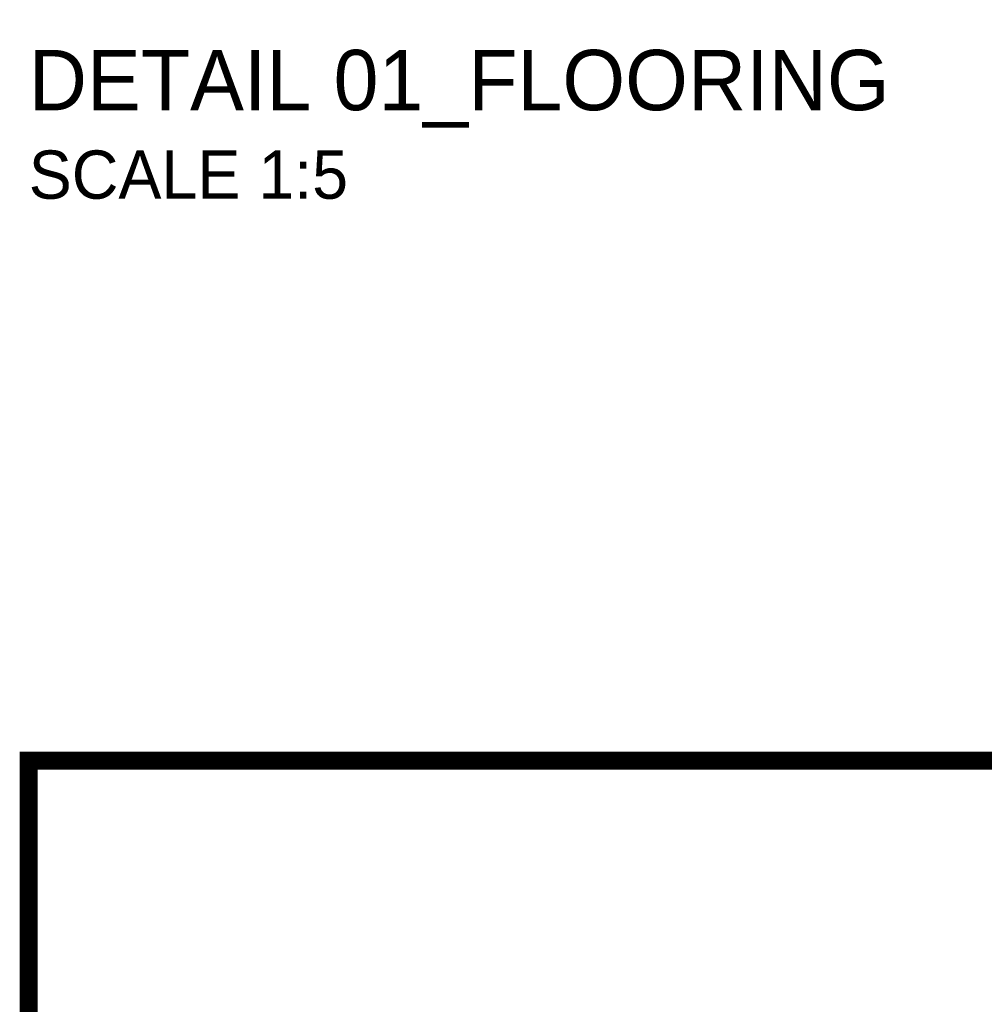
# Model space of a CAD drawing. Header units: centimetres. Extents: x -2854 to 18796, y -762 to 9238.
# Tile 47 of 166: x -2728 to -2712, y 2814 to 2831. Entities that reach past the tile are written whole.
import ezdxf
from ezdxf import colors
from ezdxf.entities.mleader import LeaderData, LeaderLine
from ezdxf.math import Vec2, Vec3

# ---------------------------------------------------------------- set-up
doc = ezdxf.new("R2010")
doc.units = ezdxf.units.CM
doc.header["$LTSCALE"] = 0.3
doc.linetypes.add('ACAD_ISO03W100', pattern=[30, 12, -18])
doc.layers.add('KK_NOTE', color=210, linetype='Continuous')
doc.styles.add('KIKO Milano_Light', font='Arial.ttf')

msp = doc.modelspace()

# ---------------------------------------------------------------- linework, layer by layer
at = {"layer": 'KK_NOTE', "color": 193, "linetype": 'ACAD_ISO03W100', "ltscale": 0.2, "true_color": 0x9f7aa8, "const_width": 0.3}
msp.add_lwpolyline([(-2727.39, 2818.492), (-2727.39, 2782.74), (-2691.639, 2782.74), (-2691.639, 2818.492)], close=True, dxfattribs=at)

# ---------------------------------------------------------------- leaders
at = {"ltscale": 0.5}
ml = msp.add_multileader_mtext('Standard', dxfattribs=at)
ml.set_content('{\\fAvenir LT Std 35 Light|b1|i0|c0|p34;BOH}', color=256, style='KIKO Milano_Light')
ml.set_leader_properties(color=256)
ml.build(insert=Vec2(0, 0))
ml.multileader.update_dxf_attribs({"dogleg_length": 0.36, "arrow_head_size": 0.5})
ctx = ml.context
ctx.base_point, ctx.char_height, ctx.arrow_head_size, ctx.landing_gap_size, ctx.plane_origin = Vec3(-2720.882, 2835.812), 1.2, 0.5, 0.604, Vec3(-725.088, 1552.755)
notes = []
notes.append((ctx, [(0, (0, 0, 0), (0, 0), (1, 0), 1, [])]))
ctx.mtext.insert, ctx.mtext.rotation, ctx.mtext.width = Vec3(-2720.278, 2836.581), -4.712389, 6.73942
ml = msp.add_multileader_mtext('Standard')
ml.set_content('{\\fAvenir LT Std 55 Roman|b0|i0|c0|p34;\\H0.83333x;DETAIL 01_FLOORING\\P\\fAvenir LT Std 35 Light|b0|i0|c0|p34;\\H0.8x;SCALE 1:5}', color=256, style='KIKO Milano_Light')
ml.set_leader_properties(color=256)
ml.build(insert=Vec2(0, 0))
ml.multileader.update_dxf_attribs({"dogleg_length": 0.36, "arrow_head_size": 1.207})
ctx = ml.context
ctx.base_point, ctx.char_height, ctx.arrow_head_size, ctx.landing_gap_size, ctx.plane_origin = Vec3(-2727.994, 2829.663), 1.2, 1.207, 0.604, Vec3(-735.061, 1546.039)
notes.append((ctx, [(0, (0, 0, 0), (0, 0), (1, 0), 1, [])]))
ctx.mtext.insert, ctx.mtext.rotation, ctx.mtext.width = Vec3(-2727.39, 2830.274), -4.712389, 44.12958
for ctx, leaders in notes:
    for number, flags, end, landing, length, lines in leaders:
        leader = LeaderData()
        leader.index, (leader.has_last_leader_line, leader.has_dogleg_vector, leader.attachment_direction) = number, flags
        leader.last_leader_point, leader.dogleg_vector, leader.dogleg_length = Vec3(end), Vec3(landing), length
        for number, points, colour, breaks in lines:
            line = LeaderLine()
            line.index, line.vertices, line.color, line.breaks = number, Vec3.list(points), colors.encode_raw_color(colour), breaks
            leader.lines.append(line)
        ctx.leaders.append(leader)

doc.saveas('drawing.dxf')
